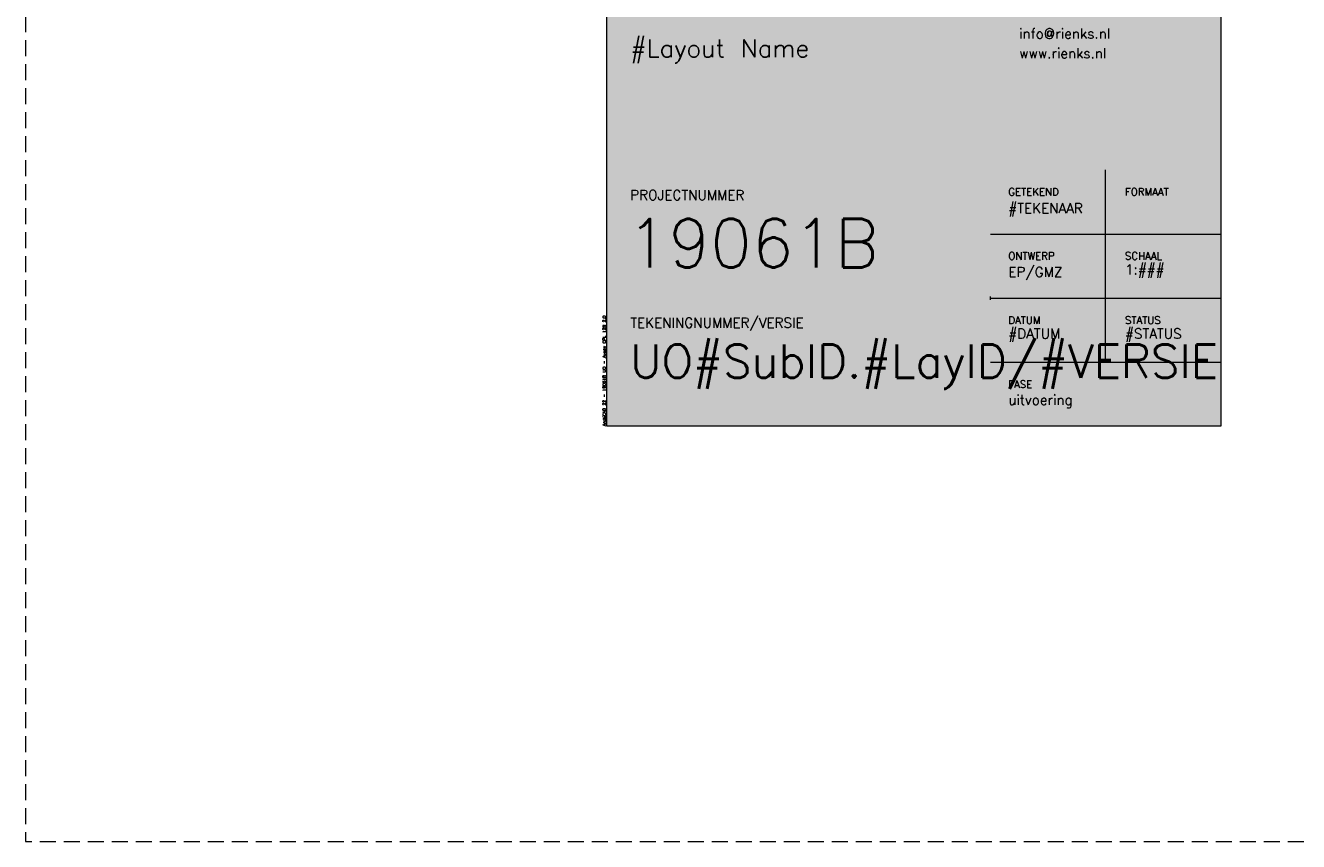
# Model space of a CAD drawing. Header units: millimetres. Extents: x -6136 to 498671, y -8363 to 238556.
# Tile 45 of 47: x 448938 to 473805, y 177490 to 193428. Entities that reach past the tile are written whole.
import ezdxf

# ---------------------------------------------------------------- set-up
doc = ezdxf.new("R2010")
doc.units = ezdxf.units.MM
doc.header["$MEASUREMENT"] = 0
doc.linetypes.add('B0703', pattern=[234.350002, 156.25, -78.100002])
doc.layers.add('0 2D arcering', color=7, linetype='Continuous')

msp = doc.modelspace()

# ---------------------------------------------------------------- hatches: boundary and pattern name
at = {"layer": '0 2D arcering', "linetype": 'Continuous', "lineweight": 0, "true_color": 0xffffff}
msp.add_hatch(color=7, dxfattribs=at).paths.add_polyline_path([(460290.5, 185605.9), (472290.5, 185605.9), (472290.5, 204653.9), (460290.5, 204653.9)])
at = {"layer": '0 2D arcering', "linetype": 'Continuous', "lineweight": 0, "true_color": 0xd1d7d8}
msp.add_hatch(color=254, dxfattribs=at).paths.add_polyline_path([(467790.5, 190605.9), (472290.5, 190605.9), (472290.5, 195353.8), (467790.5, 195353.8)])
at = {"layer": '0 2D arcering', "linetype": 'Continuous', "lineweight": 0, "true_color": 0x002d44}
for points in [[(467790.5, 188111.5), (467790.5, 190605.9), (460290.5, 190605.9), (460290.5, 188111.5)], [(460290.5, 185605.9), (467790.5, 185605.9), (467790.5, 188091.5), (460290.5, 188091.5)]]:
    msp.add_hatch(color=158, dxfattribs=at).paths.add_polyline_path(points)

# ---------------------------------------------------------------- linework, layer by layer
at = {"color": 1, "linetype": 'B0703', "lineweight": 0, "ltscale": 2, "flags": 128}
msp.add_lwpolyline([(498670.9, 238556.1), (448938.4, 238556.1), (448938.4, 177489.8), (498670.9, 177489.8)], close=True, dxfattribs=at)
at = {"color": 1, "linetype": 'Continuous', "lineweight": 0}
for points in [[(460290.5, 185605.9), (472290.5, 185605.9), (472290.5, 204653.9)], [(460290.5, 204653.9), (460290.5, 185605.9)]]:
    msp.add_lwpolyline(points, dxfattribs=at)
at = {"color": 169, "linetype": 'Continuous', "lineweight": 0, "true_color": 0x253355}
for points in [[(470036.1, 186855.9), (470036.1, 190605.9)], [(467790.5, 189351.5), (472290.5, 189351.5)], [(467789.5, 188071.5), (467789.5, 188131.5)], [(467789.5, 188101.5), (472290.5, 188101.5)], [(467790.5, 186851.5), (472290.5, 186851.5)]]:
    msp.add_lwpolyline(points, dxfattribs=at)

# ---------------------------------------------------------------- texts
for s, insert, char_height, attachment_point in [('\\A1;{\\pql;\\Ftxt.shx;info@rienks.\\Ftxt.shx;nl}', (468346.1, 193171.7), 194.028, 7), ('\\A1;{\\pql;\\Ftxt.shx;#Layout Name}', (460755.9, 193156.1), 350, 1), ('\\A1;{\\pql;\\Ftxt.shx;www.rienks.\\Ftxt.shx;nl}', (468346.1, 192787.9), 194.028, 7), ('\\A1;{\\pql;\\Ftxt.shx;GETEKEND}', (468135.9, 190106.2), 145.521, 7), ('\\A1;{\\pql;\\Ftxt.shx;FORMAAT}', (470414.9, 190106), 145.521, 7), ('\\A1;{\\pql;\\Ftxt.shx;#TEKENAAR}', (468135.9, 189954.2), 194.028, 1), ('\\A1;{\\pql;\\Ftxt.shx;ONTWERP}', (468135.9, 188853.6), 145.521, 7), ('\\A1;{\\pql;\\Ftxt.shx;SCHAAL}', (470414.9, 188853.6), 145.521, 7), ('\\A1;{\\pql;\\Ftxt.shx;EP/GMZ}', (468135.9, 188451.8), 194.028, 7), ('\\A1;{\\pql;\\Ftxt.shx;1:###}', (470414.9, 188500.3), 194.028, 7), ('\\A1;{\\pql;\\Ftxt.shx;DATUM}', (468135.9, 187601.3), 145.521, 7), ('\\A1;{\\pql;\\Ftxt.shx;STATUS}', (470414.9, 187601.3), 145.521, 7), ('\\A1;{\\pql;\\Ftxt.shx;#DATUM}', (468135.9, 187247.7), 194.028, 7), ('\\A1;{\\pql;\\Ftxt.shx;#STATUS}', (470414.9, 187247.7), 194.028, 7), ('\\A1;{\\pql;\\Ftxt.shx;FASE}', (468135.9, 186348.9), 145.521, 7), ('\\A1;{\\pql;\\Ftxt.shx;uitvoering}', (468135.9, 185953.6), 194, 7)]:
    msp.add_mtext(s, dxfattribs=dict(at, insert=insert, char_height=char_height, attachment_point=attachment_point))
at = {"color": 255, "linetype": 'Continuous', "lineweight": 0, "attachment_point": 7}
for s, insert, char_height in [('\\A1;{\\pql;\\Ftxt.shx;PROJECTNUMMER}', (460751.7, 190019.2), 194.028), ('\\A1;{\\pql;\\Ftxt.shx;TEKENINGNUMMER/VERSIE}', (460751.7, 187460.9), 194.028), ('\\A1;{\\pql;\\Ftxt.shx;UO\\Ftxt.shx;#SubID\\Ftxt.shx;.\\Ftxt.shx;#LayID\\Ftxt.shx;/\\Ftxt.shx;#VERSIE}', (460751.7, 186331.4), 650)]:
    msp.add_mtext(s, dxfattribs=dict(at, insert=insert, char_height=char_height))
at = {"color": 64, "linetype": 'Continuous', "lineweight": 0, "true_color": 0x7ea80b, "insert": (460687.2, 188703), "char_height": 947.717, "attachment_point": 7}
msp.add_mtext('\\A1;{\\pql;\\Ftxt.shx;19061B}', dxfattribs=at)
at = {"color": 2, "linetype": 'Continuous', "lineweight": 0, "insert": (460273.6, 185605.9), "char_height": 60, "attachment_point": 7, "rotation": 90}
msp.add_mtext('\\A1;{\\pql;\\Ftxt.shx;ArchiCAD 22 - \\Ftxt.shx;19061B UO - Avans CPL 128 2.0}', dxfattribs=at)

doc.saveas('drawing.dxf')
